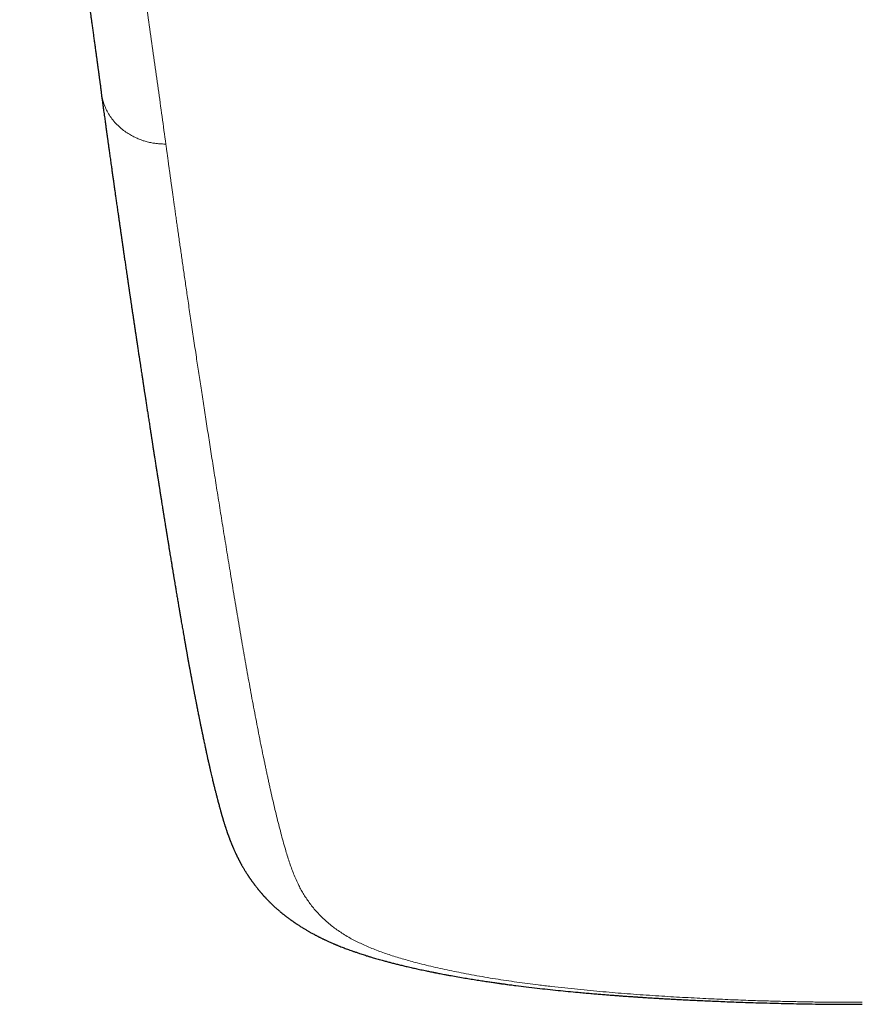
# Model space of a CAD drawing. Header units: millimetres. Extents: x 8 to 736, y 12 to 522.
# Tile 14 of 62: x 364 to 382, y 130 to 151. Entities that reach past the tile are written whole.
import ezdxf

# ---------------------------------------------------------------- set-up
doc = ezdxf.new("R2010")
doc.units = ezdxf.units.MM

msp = doc.modelspace()

# ---------------------------------------------------------------- linework, layer by layer
at = {"color": 252, "linetype": 'Continuous', "lineweight": 0}
for points, knots in [([(365.013, 163.698), (365.048, 163.444), (365.116, 162.935), (365.23, 162.179), (365.351, 161.429), (365.478, 160.686), (365.608, 159.948), (365.735, 159.231), (365.858, 158.534), (365.977, 157.856), (366.091, 157.184), (366.202, 156.517), (366.315, 155.843), (366.433, 155.161), (366.551, 154.472), (366.666, 153.79), (366.776, 153.114), (366.88, 152.444), (366.979, 151.793), (367.071, 151.162), (367.158, 150.548), (367.243, 149.94), (367.326, 149.337), (367.381, 148.94), (367.408, 148.742)], [0, 0, 0, 0, 0.046677, 0.093345, 0.140008, 0.186667, 0.233324, 0.279979, 0.323966, 0.367954, 0.411942, 0.455933, 0.499928, 0.546596, 0.593269, 0.639946, 0.686625, 0.733304, 0.779981, 0.823987, 0.867989, 0.91199, 0.955993, 1, 1, 1, 1]), ([(367.408, 148.742), (367.393, 148.742), (367.36, 148.744), (367.306, 148.746), (367.241, 148.751), (367.165, 148.759), (367.076, 148.773), (366.986, 148.795), (366.895, 148.823), (366.806, 148.857), (366.711, 148.901), (366.613, 148.956), (366.514, 149.021), (366.416, 149.099), (366.323, 149.189), (366.238, 149.289), (366.166, 149.396), (366.108, 149.505), (366.064, 149.613), (366.033, 149.717), (366.014, 149.797), (366.009, 149.842), (366.008, 149.854)], [0, 0, 0, 0, 0.021388, 0.047605, 0.078965, 0.115963, 0.159261, 0.209618, 0.252458, 0.299874, 0.351915, 0.40842, 0.469013, 0.533142, 0.600231, 0.669946, 0.739216, 0.80506, 0.867394, 0.92594, 0.980448, 1, 1, 1, 1]), ([(382.5, 130.134), (382.497, 130.134), (382.489, 130.134), (382.475, 130.134), (382.457, 130.134), (382.431, 130.134), (382.397, 130.134), (382.354, 130.134), (382.299, 130.134), (382.231, 130.134), (382.15, 130.134), (382.058, 130.135), (381.955, 130.136), (381.845, 130.137), (381.728, 130.138), (381.603, 130.139), (381.469, 130.141), (381.327, 130.143), (381.175, 130.146), (381.017, 130.149), (380.853, 130.153), (380.685, 130.157), (380.509, 130.162), (380.324, 130.167), (380.127, 130.173), (379.918, 130.181), (379.696, 130.189), (379.466, 130.199), (379.227, 130.21), (378.979, 130.222), (378.728, 130.235), (378.473, 130.249), (378.217, 130.264), (377.953, 130.281), (377.681, 130.3), (377.411, 130.32), (377.143, 130.341), (376.878, 130.364), (376.606, 130.389), (376.329, 130.416), (376.048, 130.445), (375.762, 130.477), (375.494, 130.51), (375.245, 130.542), (375.015, 130.573), (374.784, 130.607), (374.552, 130.642), (374.321, 130.681), (374.089, 130.721), (373.866, 130.763), (373.653, 130.805), (373.449, 130.847), (373.248, 130.892), (373.05, 130.939), (372.869, 130.985), (372.707, 131.028), (372.56, 131.07), (372.417, 131.112), (372.278, 131.156), (372.14, 131.203), (372.004, 131.252), (371.871, 131.304), (371.743, 131.358), (371.622, 131.413), (371.507, 131.47), (371.392, 131.532), (371.279, 131.598), (371.167, 131.67), (371.064, 131.743), (370.963, 131.822), (370.865, 131.905), (370.77, 131.995), (370.683, 132.087), (370.603, 132.18), (370.529, 132.276), (370.461, 132.372), (370.398, 132.47), (370.341, 132.569), (370.284, 132.677), (370.228, 132.794), (370.175, 132.92), (370.126, 133.049), (370.081, 133.181), (370.038, 133.316), (369.994, 133.464), (369.948, 133.627), (369.9, 133.804), (369.853, 133.987), (369.806, 134.174), (369.76, 134.366), (369.714, 134.564), (369.678, 134.728), (369.649, 134.856), (369.629, 134.948), (369.609, 135.041), (369.589, 135.134), (369.569, 135.229), (369.55, 135.322), (369.52, 135.465), (369.48, 135.66), (369.43, 135.909), (369.381, 136.159), (369.333, 136.41), (369.286, 136.661), (369.24, 136.911), (369.195, 137.159), (369.151, 137.407), (369.108, 137.654), (369.064, 137.904), (369.02, 138.159), (368.976, 138.416), (368.933, 138.672), (368.891, 138.926), (368.849, 139.178), (368.809, 139.423), (368.769, 139.662), (368.732, 139.893), (368.695, 140.122), (368.658, 140.349), (368.622, 140.574), (368.586, 140.797), (368.551, 141.017), (368.516, 141.235), (368.482, 141.45), (368.448, 141.662), (368.415, 141.87), (368.383, 142.074), (368.352, 142.276), (368.321, 142.476), (368.29, 142.676), (368.259, 142.873), (368.229, 143.068), (368.2, 143.261), (368.171, 143.449), (368.143, 143.634), (368.115, 143.815), (368.088, 143.993), (368.061, 144.179), (368.031, 144.372), (368.002, 144.573), (367.972, 144.77), (367.944, 144.963), (367.916, 145.151), (367.89, 145.33), (367.865, 145.5), (367.841, 145.66), (367.819, 145.817), (367.796, 145.97), (367.775, 146.12), (367.754, 146.266), (367.734, 146.408), (367.713, 146.548), (367.694, 146.687), (367.674, 146.824), (367.655, 146.956), (367.637, 147.084), (367.62, 147.208), (367.603, 147.328), (367.587, 147.443), (367.571, 147.553), (367.557, 147.66), (367.542, 147.762), (367.529, 147.859), (367.516, 147.95), (367.504, 148.036), (367.493, 148.115), (367.483, 148.191), (367.473, 148.262), (367.464, 148.329), (367.456, 148.391), (367.448, 148.448), (367.44, 148.502), (367.434, 148.552), (367.427, 148.597), (367.422, 148.639), (367.417, 148.677), (367.412, 148.71), (367.409, 148.732), (367.408, 148.742)], [0, 0, 0, 0, 0.000164, 0.000398, 0.000701, 0.001073, 0.001676, 0.002403, 0.003253, 0.004436, 0.005795, 0.007333, 0.009047, 0.010939, 0.012866, 0.014946, 0.017182, 0.019572, 0.022116, 0.024815, 0.027501, 0.030324, 0.033283, 0.036379, 0.039612, 0.043189, 0.046918, 0.050799, 0.05483, 0.059012, 0.063343, 0.067563, 0.071915, 0.076403, 0.081027, 0.085791, 0.090246, 0.094823, 0.099525, 0.10435, 0.109295, 0.114355, 0.119523, 0.123658, 0.127856, 0.13212, 0.136452, 0.140856, 0.145339, 0.149905, 0.154041, 0.158234, 0.162478, 0.166768, 0.171102, 0.174538, 0.178002, 0.181495, 0.18502, 0.188581, 0.192402, 0.19628, 0.200224, 0.204223, 0.208254, 0.212311, 0.217127, 0.221986, 0.226892, 0.231854, 0.237584, 0.243394, 0.249284, 0.255254, 0.261296, 0.267295, 0.27335, 0.27946, 0.285626, 0.293047, 0.300559, 0.308166, 0.315869, 0.323667, 0.331558, 0.341326, 0.351233, 0.361279, 0.371465, 0.381792, 0.392259, 0.402866, 0.407578, 0.412317, 0.417084, 0.421877, 0.426698, 0.431495, 0.43604, 0.448445, 0.46071, 0.473013, 0.485171, 0.497185, 0.509055, 0.520779, 0.532357, 0.54379, 0.555078, 0.566932, 0.578624, 0.590153, 0.60152, 0.612726, 0.623771, 0.634038, 0.644162, 0.654144, 0.663985, 0.673683, 0.68324, 0.692656, 0.70193, 0.711064, 0.720057, 0.728752, 0.737312, 0.745736, 0.754025, 0.762325, 0.770486, 0.778506, 0.786386, 0.794126, 0.801591, 0.80892, 0.816115, 0.823174, 0.831402, 0.839438, 0.847282, 0.854934, 0.862395, 0.869664, 0.876121, 0.882418, 0.888556, 0.894536, 0.900356, 0.906017, 0.911519, 0.916863, 0.92229, 0.927542, 0.932621, 0.937524, 0.942253, 0.946808, 0.951188, 0.955394, 0.959426, 0.963283, 0.966965, 0.970473, 0.973621, 0.976613, 0.979451, 0.982133, 0.98466, 0.98695, 0.989096, 0.991097, 0.992954, 0.994667, 0.996209, 0.997612, 0.998875, 1, 1, 1, 1])]:
    msp.add_open_spline(points, degree=3, knots=knots, dxfattribs=at)
at = {"color": 7, "linetype": 'Continuous', "lineweight": 30}
for points, knots in [([(364.24, 160.962), (364.241, 160.959), (364.243, 160.946), (364.247, 160.926), (364.251, 160.902), (364.254, 160.883), (364.259, 160.856), (364.266, 160.818), (364.274, 160.772), (364.281, 160.733), (364.287, 160.698), (364.293, 160.667), (364.298, 160.635), (364.306, 160.593), (364.315, 160.539), (364.326, 160.476), (364.338, 160.411), (364.349, 160.349), (364.359, 160.291), (364.368, 160.24), (364.377, 160.19), (364.385, 160.142), (364.394, 160.095), (364.402, 160.046), (364.411, 159.995), (364.42, 159.946), (364.428, 159.904), (364.434, 159.868), (364.44, 159.835), (364.446, 159.799), (364.452, 159.762), (364.459, 159.725), (364.465, 159.691), (364.47, 159.66), (364.475, 159.632), (364.479, 159.61), (364.482, 159.591), (364.485, 159.576), (364.488, 159.558), (364.492, 159.534), (364.497, 159.508), (364.502, 159.48), (364.507, 159.453), (364.512, 159.422), (364.518, 159.386), (364.525, 159.347), (364.532, 159.309), (364.538, 159.272), (364.544, 159.239), (364.55, 159.206), (364.555, 159.176), (364.559, 159.151), (364.563, 159.131), (364.566, 159.112), (364.569, 159.093), (364.573, 159.07), (364.577, 159.046), (364.582, 159.018), (364.587, 158.989), (364.593, 158.955), (364.599, 158.918), (364.607, 158.876), (364.615, 158.83), (364.622, 158.789), (364.627, 158.755), (364.632, 158.73), (364.635, 158.707), (364.639, 158.687), (364.642, 158.669), (364.644, 158.654), (364.647, 158.642), (364.649, 158.631), (364.65, 158.62), (364.652, 158.608), (364.656, 158.589), (364.66, 158.561), (364.666, 158.525), (364.673, 158.486), (364.68, 158.446), (364.687, 158.402), (364.694, 158.363), (364.699, 158.329), (364.704, 158.301), (364.709, 158.272), (364.714, 158.244), (364.718, 158.219), (364.722, 158.196), (364.725, 158.177), (364.728, 158.16), (364.731, 158.142), (364.735, 158.12), (364.739, 158.093), (364.744, 158.062), (364.75, 158.028), (364.756, 157.995), (364.762, 157.958), (364.768, 157.921), (364.774, 157.883), (364.78, 157.849), (364.785, 157.82), (364.789, 157.794), (364.793, 157.772), (364.796, 157.75), (364.801, 157.724), (364.806, 157.692), (364.813, 157.653), (364.82, 157.61), (364.828, 157.564), (364.835, 157.518), (364.843, 157.474), (364.85, 157.431), (364.857, 157.391), (364.863, 157.353), (364.869, 157.318), (364.874, 157.284), (364.881, 157.247), (364.888, 157.203), (364.896, 157.154), (364.905, 157.1), (364.915, 157.045), (364.924, 156.991), (364.932, 156.944), (364.938, 156.904), (364.943, 156.874), (364.948, 156.845), (364.953, 156.82), (364.957, 156.795), (364.962, 156.767), (364.967, 156.734), (364.974, 156.696), (364.981, 156.655), (364.988, 156.61), (364.996, 156.563), (365.005, 156.514), (365.013, 156.466), (365.02, 156.421), (365.027, 156.38), (365.033, 156.347), (365.038, 156.319), (365.042, 156.293), (365.047, 156.263), (365.053, 156.231), (365.059, 156.196), (365.067, 156.145), (365.079, 156.08), (365.092, 156.004), (365.103, 155.935), (365.114, 155.873), (365.124, 155.813), (365.135, 155.749), (365.147, 155.679), (365.16, 155.602), (365.173, 155.521), (365.187, 155.436), (365.202, 155.346), (365.215, 155.272), (365.224, 155.219), (365.229, 155.188), (365.233, 155.163), (365.236, 155.142), (365.239, 155.127), (365.241, 155.114), (365.243, 155.102), (365.245, 155.087), (365.248, 155.068), (365.252, 155.044), (365.257, 155.016), (365.262, 154.983), (365.268, 154.947), (365.274, 154.908), (365.286, 154.839), (365.302, 154.741), (365.318, 154.642), (365.329, 154.571), (365.335, 154.529), (365.342, 154.488), (365.349, 154.446), (365.355, 154.408), (365.36, 154.373), (365.365, 154.343), (365.369, 154.316), (365.373, 154.291), (365.377, 154.269), (365.38, 154.248), (365.384, 154.224), (365.389, 154.193), (365.394, 154.155), (365.401, 154.113), (365.416, 154.02), (365.429, 153.93), (365.442, 153.845), (365.447, 153.814), (365.452, 153.784), (365.456, 153.754), (365.461, 153.727), (365.464, 153.703), (365.468, 153.681), (365.47, 153.663), (365.473, 153.648), (365.475, 153.634), (365.477, 153.619), (365.48, 153.6), (365.483, 153.578), (365.487, 153.554), (365.491, 153.527), (365.495, 153.498), (365.5, 153.469), (365.504, 153.44), (365.508, 153.413), (365.513, 153.381), (365.518, 153.345), (365.524, 153.306), (365.53, 153.269), (365.535, 153.231), (365.542, 153.19), (365.548, 153.145), (365.555, 153.098), (365.562, 153.051), (365.569, 153.006), (365.575, 152.965), (365.58, 152.928), (365.585, 152.893), (365.59, 152.86), (365.595, 152.827), (365.6, 152.791), (365.606, 152.752), (365.612, 152.711), (365.618, 152.667), (365.626, 152.614), (365.635, 152.553), (365.645, 152.484), (365.655, 152.415), (365.665, 152.345), (365.675, 152.275), (365.685, 152.204), (365.694, 152.139), (365.703, 152.078), (365.711, 152.023), (365.718, 151.97), (365.725, 151.92), (365.732, 151.874), (365.738, 151.831), (365.743, 151.793), (365.748, 151.758), (365.752, 151.727), (365.756, 151.698), (365.76, 151.671), (365.764, 151.644), (365.768, 151.615), (365.772, 151.586), (365.776, 151.556), (365.781, 151.525), (365.785, 151.49), (365.791, 151.453), (365.796, 151.412), (365.802, 151.369), (365.811, 151.304), (365.823, 151.221), (365.836, 151.121), (365.85, 151.023), (365.863, 150.928), (365.876, 150.835), (365.888, 150.745), (365.9, 150.658), (365.912, 150.572), (365.923, 150.487), (365.932, 150.42), (365.939, 150.372), (365.943, 150.343), (365.946, 150.318), (365.949, 150.299), (365.95, 150.287), (365.952, 150.279), (365.953, 150.272), (365.954, 150.263), (365.955, 150.253), (365.957, 150.238), (365.959, 150.22), (365.962, 150.199), (365.966, 150.173), (365.97, 150.143), (365.975, 150.11), (365.98, 150.072), (365.985, 150.031), (365.991, 149.986), (365.998, 149.938), (366.004, 149.894), (366.008, 149.865), (366.009, 149.854)], [0, 0, 0, 0, 0.000571, 0.002575, 0.004244, 0.005581, 0.006705, 0.010924, 0.014445, 0.017708, 0.02039, 0.022856, 0.025398, 0.028188, 0.033452, 0.03863, 0.044037, 0.049755, 0.054258, 0.05861, 0.062801, 0.066811, 0.070728, 0.074853, 0.079291, 0.083601, 0.087514, 0.090086, 0.092857, 0.095951, 0.099367, 0.102277, 0.105329, 0.108076, 0.110423, 0.112369, 0.113917, 0.115126, 0.116392, 0.11863, 0.121173, 0.123303, 0.12564, 0.128324, 0.131371, 0.134782, 0.138557, 0.141304, 0.144216, 0.147204, 0.149823, 0.152014, 0.153778, 0.155114, 0.15685, 0.158785, 0.160935, 0.163301, 0.165883, 0.168747, 0.171968, 0.175646, 0.179699, 0.184129, 0.186348, 0.188583, 0.190596, 0.192365, 0.19389, 0.19524, 0.196317, 0.197194, 0.198129, 0.199142, 0.200234, 0.203117, 0.206436, 0.209755, 0.213325, 0.217129, 0.221168, 0.223576, 0.22606, 0.22862, 0.231147, 0.233408, 0.235361, 0.23705, 0.238474, 0.239856, 0.241843, 0.244206, 0.246943, 0.250018, 0.253011, 0.2558, 0.259602, 0.262946, 0.265843, 0.268531, 0.270566, 0.272533, 0.274432, 0.276368, 0.279392, 0.282842, 0.286719, 0.290795, 0.294821, 0.298796, 0.302497, 0.306138, 0.309504, 0.31253, 0.315217, 0.318467, 0.322293, 0.326737, 0.331624, 0.336466, 0.341235, 0.34593, 0.348877, 0.35159, 0.354066, 0.356307, 0.358371, 0.360632, 0.363636, 0.367006, 0.370719, 0.374479, 0.378899, 0.383257, 0.387553, 0.391589, 0.39516, 0.398266, 0.400356, 0.4027, 0.405308, 0.408179, 0.411309, 0.414494, 0.421786, 0.428777, 0.434666, 0.440137, 0.445345, 0.450689, 0.457272, 0.464165, 0.471375, 0.479, 0.487102, 0.49568, 0.498891, 0.50164, 0.503925, 0.505747, 0.507106, 0.508068, 0.50918, 0.510536, 0.512137, 0.51436, 0.51693, 0.519846, 0.523107, 0.526709, 0.530443, 0.541853, 0.553572, 0.557319, 0.561097, 0.564905, 0.568736, 0.572356, 0.575374, 0.578134, 0.580634, 0.582874, 0.584856, 0.586633, 0.588565, 0.591581, 0.595014, 0.598863, 0.603116, 0.620755, 0.623553, 0.626358, 0.62917, 0.631932, 0.634433, 0.636678, 0.638634, 0.640302, 0.641681, 0.642819, 0.644189, 0.645914, 0.647995, 0.650165, 0.652622, 0.655361, 0.658131, 0.660781, 0.663311, 0.665721, 0.669649, 0.673211, 0.676449, 0.67984, 0.683697, 0.687864, 0.692343, 0.696844, 0.701008, 0.704805, 0.708233, 0.711335, 0.714385, 0.717436, 0.720796, 0.724348, 0.728188, 0.732317, 0.736734, 0.74298, 0.749452, 0.755961, 0.762507, 0.769089, 0.775708, 0.782364, 0.787619, 0.792886, 0.797916, 0.802603, 0.806947, 0.81095, 0.814609, 0.817863, 0.820788, 0.823429, 0.825958, 0.828509, 0.831083, 0.834123, 0.836791, 0.839754, 0.843014, 0.84657, 0.850421, 0.854569, 0.858947, 0.868734, 0.878295, 0.887631, 0.896741, 0.905627, 0.914286, 0.92265, 0.930618, 0.939071, 0.947025, 0.950013, 0.952872, 0.955336, 0.957371, 0.958241, 0.959, 0.959647, 0.960323, 0.961359, 0.962738, 0.964476, 0.966573, 0.96903, 0.971901, 0.975144, 0.97876, 0.982748, 0.987109, 0.991756, 0.996762, 1, 1, 1, 1]), ([(366.007, 149.854), (366.008, 149.845), (366.013, 149.806), (366.022, 149.739), (366.034, 149.656), (366.044, 149.577), (366.055, 149.503), (366.064, 149.433), (366.073, 149.368), (366.082, 149.306), (366.09, 149.248), (366.097, 149.195), (366.103, 149.147), (366.109, 149.104), (366.115, 149.066), (366.119, 149.033), (366.123, 149.006), (366.126, 148.983), (366.129, 148.965), (366.131, 148.95), (366.132, 148.936), (366.135, 148.92), (366.137, 148.9), (366.141, 148.876), (366.145, 148.849), (366.149, 148.819), (366.154, 148.785), (366.159, 148.747), (366.164, 148.707), (366.17, 148.663), (366.18, 148.594), (366.193, 148.5), (366.21, 148.38), (366.223, 148.283), (366.234, 148.21), (366.24, 148.162), (366.247, 148.113), (366.254, 148.064), (366.261, 148.017), (366.267, 147.974), (366.272, 147.936), (366.277, 147.901), (366.281, 147.871), (366.285, 147.845), (366.288, 147.823), (366.291, 147.803), (366.294, 147.783), (366.298, 147.754), (366.303, 147.717), (366.309, 147.673), (366.316, 147.627), (366.323, 147.578), (366.33, 147.528), (366.337, 147.475), (366.345, 147.42), (366.354, 147.36), (366.363, 147.297), (366.373, 147.229), (366.383, 147.156), (366.394, 147.08), (366.404, 147.012), (366.412, 146.955), (366.418, 146.91), (366.425, 146.866), (366.431, 146.824), (366.436, 146.786), (366.441, 146.755), (366.444, 146.73), (366.447, 146.71), (366.449, 146.693), (366.452, 146.679), (366.453, 146.667), (366.455, 146.657), (366.456, 146.647), (366.458, 146.634), (366.46, 146.617), (366.463, 146.597), (366.467, 146.573), (366.473, 146.529), (366.482, 146.467), (366.493, 146.389), (366.503, 146.323), (366.511, 146.266), (366.519, 146.216), (366.526, 146.163), (366.534, 146.107), (366.543, 146.048), (366.552, 145.986), (366.562, 145.921), (366.57, 145.862), (366.578, 145.812), (366.583, 145.773), (366.589, 145.737), (366.593, 145.706), (366.597, 145.678), (366.601, 145.654), (366.604, 145.635), (366.606, 145.619), (366.608, 145.605), (366.61, 145.59), (366.613, 145.573), (366.616, 145.552), (366.619, 145.529), (366.623, 145.502), (366.627, 145.473), (366.632, 145.443), (366.636, 145.413), (366.641, 145.382), (366.651, 145.313), (366.663, 145.229), (366.678, 145.13), (366.69, 145.052), (366.702, 144.972), (366.712, 144.906), (366.719, 144.853), (366.725, 144.815), (366.731, 144.776), (366.737, 144.737), (366.743, 144.698), (366.748, 144.659), (366.754, 144.623), (366.759, 144.591), (366.763, 144.562), (366.767, 144.537), (366.769, 144.519), (366.771, 144.507), (366.772, 144.499), (366.774, 144.492), (366.774, 144.486), (366.775, 144.48), (366.776, 144.472), (366.778, 144.462), (366.78, 144.448), (366.783, 144.43), (366.786, 144.408), (366.79, 144.384), (366.794, 144.359), (366.799, 144.322), (366.806, 144.275), (366.816, 144.209), (366.827, 144.137), (366.839, 144.06), (366.85, 143.987), (366.86, 143.918), (366.87, 143.853), (366.879, 143.792), (366.888, 143.737), (366.895, 143.687), (366.902, 143.644), (366.908, 143.604), (366.913, 143.569), (366.918, 143.538), (366.922, 143.514), (366.924, 143.498), (366.926, 143.486), (366.928, 143.476), (366.929, 143.467), (366.93, 143.457), (366.932, 143.445), (366.935, 143.429), (366.938, 143.41), (366.941, 143.386), (366.945, 143.361), (366.949, 143.333), (366.954, 143.304), (366.958, 143.275), (366.964, 143.238), (366.971, 143.193), (366.979, 143.142), (366.987, 143.09), (366.994, 143.04), (367.002, 142.99), (367.01, 142.942), (367.018, 142.889), (367.026, 142.833), (367.036, 142.772), (367.045, 142.712), (367.054, 142.653), (367.062, 142.602), (367.069, 142.557), (367.075, 142.52), (367.08, 142.484), (367.086, 142.45), (367.09, 142.42), (367.094, 142.396), (367.097, 142.376), (367.1, 142.36), (367.103, 142.341), (367.106, 142.32), (367.11, 142.296), (367.114, 142.27), (367.118, 142.24), (367.123, 142.208), (367.129, 142.171), (367.136, 142.128), (367.143, 142.082), (367.15, 142.037), (367.157, 141.993), (367.164, 141.951), (367.171, 141.905), (367.178, 141.858), (367.186, 141.808), (367.193, 141.761), (367.2, 141.716), (367.207, 141.671), (367.215, 141.625), (367.222, 141.578), (367.228, 141.538), (367.234, 141.505), (367.238, 141.48), (367.241, 141.457), (367.245, 141.436), (367.247, 141.419), (367.249, 141.406), (367.251, 141.397), (367.252, 141.389), (367.253, 141.381), (367.255, 141.371), (367.257, 141.356), (367.26, 141.336), (367.264, 141.311), (367.269, 141.282), (367.274, 141.248), (367.28, 141.209), (367.287, 141.168), (367.294, 141.124), (367.301, 141.082), (367.307, 141.04), (367.313, 141.001), (367.32, 140.956), (367.328, 140.906), (367.337, 140.853), (367.345, 140.804), (367.352, 140.759), (367.358, 140.718), (367.364, 140.681), (367.37, 140.646), (367.38, 140.58), (367.39, 140.517), (367.4, 140.459), (367.403, 140.436), (367.407, 140.414), (367.411, 140.391), (367.414, 140.37), (367.417, 140.352), (367.419, 140.338), (367.421, 140.327), (367.422, 140.318), (367.424, 140.309), (367.425, 140.301), (367.427, 140.289), (367.43, 140.273), (367.433, 140.253), (367.437, 140.229), (367.441, 140.202), (367.446, 140.171), (367.452, 140.135), (367.459, 140.094), (367.466, 140.051), (367.472, 140.008), (367.481, 139.956), (367.491, 139.895), (367.502, 139.826), (367.513, 139.76), (367.522, 139.702), (367.53, 139.653), (367.537, 139.611), (367.544, 139.572), (367.55, 139.536), (367.555, 139.504), (367.56, 139.475), (367.564, 139.449), (367.568, 139.426), (367.572, 139.402), (367.576, 139.376), (367.581, 139.346), (367.586, 139.314), (367.592, 139.278), (367.599, 139.239), (367.606, 139.197), (367.613, 139.151), (367.622, 139.102), (367.63, 139.051), (367.639, 138.998), (367.648, 138.943), (367.657, 138.888), (367.667, 138.834), (367.676, 138.781), (367.683, 138.734), (367.69, 138.696), (367.695, 138.669), (367.699, 138.645), (367.702, 138.625), (367.705, 138.609), (367.707, 138.597), (367.709, 138.586), (367.711, 138.575), (367.713, 138.562), (367.715, 138.548), (367.718, 138.533), (367.721, 138.514), (367.725, 138.492), (367.729, 138.466), (367.734, 138.439), (367.738, 138.412), (367.748, 138.354), (367.764, 138.267), (367.785, 138.144), (367.8, 138.055), (367.81, 137.998), (367.814, 137.978), (367.818, 137.958), (367.821, 137.938), (367.825, 137.918), (367.828, 137.9), (367.831, 137.883), (367.833, 137.87), (367.835, 137.859), (367.837, 137.849), (367.839, 137.837), (367.841, 137.823), (367.845, 137.806), (367.848, 137.786), (367.852, 137.763), (367.857, 137.738), (367.862, 137.71), (367.867, 137.68), (367.876, 137.632), (367.887, 137.568), (367.899, 137.502), (367.908, 137.451), (367.915, 137.414), (367.922, 137.377), (367.928, 137.343), (367.934, 137.311), (367.94, 137.282), (367.944, 137.258), (367.948, 137.238), (367.951, 137.222), (367.954, 137.204), (367.958, 137.185), (367.962, 137.162), (367.966, 137.138), (367.971, 137.113), (367.976, 137.088), (367.981, 137.061), (367.986, 137.031), (367.993, 136.998), (367.999, 136.964), (368.006, 136.929), (368.012, 136.895), (368.018, 136.863), (368.024, 136.832), (368.03, 136.801), (368.037, 136.768), (368.043, 136.736), (368.049, 136.706), (368.054, 136.679), (368.059, 136.656), (368.062, 136.638), (368.065, 136.624), (368.067, 136.615), (368.068, 136.606), (368.07, 136.596), (368.073, 136.584), (368.076, 136.569), (368.079, 136.553), (368.082, 136.535), (368.086, 136.517), (368.09, 136.498), (368.093, 136.479), (368.099, 136.451), (368.106, 136.414), (368.115, 136.37), (368.123, 136.328), (368.131, 136.289), (368.139, 136.253), (368.145, 136.22), (368.151, 136.19), (368.157, 136.163), (368.161, 136.14), (368.165, 136.122), (368.168, 136.108), (368.171, 136.095), (368.173, 136.083), (368.176, 136.071), (368.178, 136.059), (368.181, 136.045), (368.184, 136.029), (368.188, 136.012), (368.194, 135.985), (368.201, 135.949), (368.21, 135.906), (368.219, 135.863), (368.228, 135.818), (368.239, 135.769), (368.248, 135.727), (368.254, 135.694), (368.259, 135.673), (368.263, 135.652), (368.268, 135.633), (368.271, 135.615), (368.275, 135.599), (368.278, 135.586), (368.28, 135.574), (368.283, 135.561), (368.287, 135.544), (368.291, 135.522), (368.297, 135.497), (368.303, 135.47), (368.31, 135.437), (368.318, 135.399), (368.326, 135.365), (368.332, 135.339), (368.336, 135.322), (368.339, 135.306), (368.343, 135.291), (368.345, 135.279), (368.348, 135.268), (368.35, 135.258), (368.353, 135.246), (368.356, 135.231), (368.361, 135.212), (368.366, 135.189), (368.371, 135.165), (368.377, 135.139), (368.386, 135.102), (368.397, 135.055), (368.41, 135.002), (368.421, 134.953), (368.431, 134.911), (368.441, 134.871), (368.45, 134.834), (368.459, 134.798), (368.468, 134.763), (368.477, 134.728), (368.485, 134.693), (368.495, 134.657), (368.504, 134.619), (368.515, 134.578), (368.526, 134.535), (368.537, 134.492), (368.549, 134.449), (368.56, 134.407), (368.57, 134.37), (368.579, 134.339), (368.585, 134.315), (368.592, 134.292), (368.598, 134.27), (368.603, 134.25), (368.609, 134.23), (368.614, 134.21), (368.62, 134.19), (368.626, 134.169), (368.633, 134.147), (368.639, 134.126), (368.645, 134.107), (368.65, 134.088), (368.655, 134.072), (368.66, 134.055), (368.665, 134.038), (368.671, 134.019), (368.677, 133.999), (368.683, 133.981), (368.688, 133.965), (368.693, 133.95), (368.698, 133.934), (368.705, 133.914), (368.713, 133.89), (368.722, 133.863), (368.731, 133.836), (368.739, 133.812), (368.747, 133.791), (368.753, 133.772), (368.759, 133.756), (368.765, 133.741), (368.769, 133.729), (368.773, 133.718), (368.777, 133.707), (368.781, 133.696), (368.786, 133.685), (368.79, 133.673), (368.795, 133.66), (368.8, 133.646), (368.807, 133.63), (368.813, 133.613), (368.82, 133.596), (368.827, 133.58), (368.833, 133.565), (368.838, 133.551), (368.844, 133.539), (368.849, 133.526), (368.854, 133.514), (368.86, 133.5), (368.867, 133.484), (368.875, 133.465), (368.885, 133.442), (368.896, 133.417), (368.907, 133.393), (368.916, 133.373), (368.924, 133.358), (368.929, 133.346), (368.934, 133.335), (368.94, 133.324), (368.945, 133.312), (368.952, 133.297), (368.96, 133.282), (368.968, 133.267), (368.974, 133.254), (368.979, 133.243), (368.985, 133.232), (368.991, 133.22), (368.998, 133.207), (369.006, 133.192), (369.014, 133.178), (369.021, 133.164), (369.027, 133.153), (369.033, 133.142), (369.038, 133.132), (369.046, 133.118), (369.056, 133.1), (369.067, 133.081), (369.077, 133.063), (369.089, 133.043), (369.101, 133.023), (369.114, 133.002), (369.126, 132.982), (369.137, 132.963), (369.149, 132.944), (369.162, 132.924), (369.173, 132.906), (369.183, 132.891), (369.19, 132.881), (369.195, 132.872), (369.201, 132.864), (369.206, 132.856), (369.212, 132.847), (369.22, 132.835), (369.228, 132.823), (369.236, 132.812), (369.243, 132.803), (369.248, 132.795), (369.253, 132.788), (369.258, 132.781), (369.264, 132.772), (369.27, 132.763), (369.278, 132.753), (369.286, 132.742), (369.296, 132.729), (369.306, 132.715), (369.316, 132.701), (369.326, 132.688), (369.336, 132.674), (369.348, 132.659), (369.362, 132.641), (369.377, 132.622), (369.39, 132.606), (369.401, 132.592), (369.41, 132.581), (369.418, 132.572), (369.424, 132.563), (369.431, 132.555), (369.439, 132.546), (369.448, 132.535), (369.459, 132.522), (369.47, 132.51), (369.48, 132.498), (369.489, 132.488), (369.498, 132.478), (369.508, 132.466), (369.52, 132.453), (369.532, 132.439), (369.544, 132.427), (369.554, 132.415), (369.563, 132.406), (369.571, 132.397), (369.579, 132.388), (369.587, 132.38), (369.594, 132.372), (369.602, 132.364), (369.611, 132.354), (369.623, 132.343), (369.636, 132.33), (369.648, 132.317), (369.659, 132.306), (369.67, 132.295), (369.683, 132.282), (369.698, 132.268), (369.714, 132.253), (369.728, 132.239), (369.742, 132.227), (369.755, 132.214), (369.771, 132.2), (369.789, 132.183), (369.81, 132.164), (369.834, 132.144), (369.856, 132.124), (369.876, 132.108), (369.891, 132.094), (369.905, 132.083), (369.917, 132.073), (369.931, 132.062), (369.947, 132.049), (369.962, 132.037), (369.975, 132.026), (369.987, 132.017), (369.999, 132.008), (370.014, 131.996), (370.033, 131.982), (370.054, 131.965), (370.075, 131.95), (370.093, 131.937), (370.109, 131.925), (370.123, 131.915), (370.139, 131.904), (370.156, 131.892), (370.173, 131.88), (370.188, 131.87), (370.2, 131.861), (370.212, 131.853), (370.226, 131.844), (370.243, 131.832), (370.263, 131.819), (370.289, 131.802), (370.318, 131.783), (370.348, 131.764), (370.375, 131.748), (370.399, 131.733), (370.424, 131.718), (370.452, 131.701), (370.48, 131.685), (370.505, 131.671), (370.529, 131.657), (370.555, 131.643), (370.586, 131.626), (370.617, 131.609), (370.645, 131.594), (370.669, 131.582), (370.689, 131.571), (370.705, 131.563), (370.719, 131.556), (370.735, 131.548), (370.756, 131.538), (370.779, 131.526), (370.803, 131.514), (370.825, 131.504), (370.844, 131.495), (370.865, 131.485), (370.89, 131.473), (370.92, 131.459), (370.95, 131.446), (370.983, 131.431), (371.014, 131.417), (371.041, 131.406), (371.061, 131.397), (371.079, 131.39), (371.1, 131.381), (371.124, 131.371), (371.151, 131.36), (371.184, 131.347), (371.225, 131.331), (371.27, 131.313), (371.318, 131.295), (371.367, 131.277), (371.421, 131.258), (371.477, 131.238), (371.538, 131.217), (371.599, 131.196), (371.657, 131.177), (371.707, 131.161), (371.752, 131.147), (371.788, 131.136), (371.816, 131.127), (371.846, 131.118), (371.883, 131.107), (371.928, 131.094), (371.979, 131.079), (372.035, 131.063), (372.089, 131.048), (372.138, 131.035), (372.18, 131.023), (372.219, 131.013), (372.258, 131.002), (372.313, 130.988), (372.384, 130.97), (372.473, 130.948), (372.566, 130.925), (372.65, 130.905), (372.72, 130.889), (372.773, 130.877), (372.824, 130.866), (372.878, 130.854), (372.936, 130.841), (372.995, 130.829), (373.049, 130.817), (373.097, 130.807), (373.138, 130.799), (373.173, 130.792), (373.203, 130.786), (373.229, 130.781), (373.254, 130.776), (373.286, 130.77), (373.329, 130.761), (373.384, 130.751), (373.448, 130.738), (373.518, 130.725), (373.615, 130.708), (373.738, 130.686), (373.881, 130.661), (374.021, 130.638), (374.153, 130.617), (374.281, 130.597), (374.382, 130.582), (374.455, 130.571), (374.504, 130.564), (374.55, 130.557), (374.592, 130.552), (374.625, 130.547), (374.649, 130.544), (374.667, 130.541), (374.686, 130.538), (374.71, 130.535), (374.741, 130.531), (374.779, 130.526), (374.824, 130.52), (374.875, 130.513), (374.931, 130.506), (375.046, 130.491), (375.219, 130.469), (375.45, 130.442), (375.679, 130.417), (375.904, 130.393), (376.124, 130.371), (376.315, 130.353), (376.478, 130.339), (376.613, 130.327), (376.743, 130.316), (376.865, 130.306), (376.98, 130.296), (377.087, 130.288), (377.184, 130.281), (377.273, 130.274), (377.355, 130.268), (377.422, 130.264), (377.476, 130.26), (377.518, 130.257), (377.557, 130.254), (377.593, 130.252), (377.623, 130.25), (377.646, 130.248), (377.661, 130.247), (377.671, 130.247), (377.681, 130.246), (377.696, 130.245), (377.718, 130.243), (377.746, 130.242), (377.783, 130.239), (377.829, 130.236), (377.885, 130.233), (377.949, 130.229), (378.021, 130.224), (378.102, 130.22), (378.195, 130.214), (378.301, 130.208), (378.422, 130.201), (378.552, 130.194), (378.693, 130.187), (378.845, 130.18), (379.004, 130.172), (379.17, 130.165), (379.343, 130.157), (379.525, 130.15), (379.716, 130.142), (379.922, 130.135), (380.141, 130.128), (380.376, 130.121), (380.621, 130.114), (380.876, 130.108), (381.143, 130.103), (381.415, 130.098), (381.691, 130.095), (381.971, 130.093), (382.242, 130.091), (382.419, 130.091), (382.5, 130.091)], [0, 0, 0, 0, 0.001042, 0.004246, 0.007284, 0.010157, 0.012863, 0.015403, 0.017777, 0.020087, 0.022214, 0.024159, 0.025921, 0.027502, 0.0289, 0.030087, 0.031101, 0.031943, 0.032611, 0.033114, 0.033591, 0.034099, 0.034901, 0.035776, 0.036774, 0.037904, 0.039166, 0.040534, 0.042029, 0.043651, 0.045387, 0.049668, 0.05412, 0.058742, 0.06052, 0.062321, 0.064147, 0.065996, 0.067771, 0.069378, 0.07082, 0.072095, 0.073252, 0.074226, 0.075018, 0.075695, 0.076472, 0.077365, 0.078923, 0.080583, 0.082329, 0.08416, 0.086077, 0.088042, 0.090115, 0.092354, 0.094762, 0.097337, 0.100082, 0.102994, 0.106075, 0.107756, 0.109483, 0.111236, 0.112848, 0.114286, 0.11555, 0.116412, 0.117169, 0.117821, 0.118367, 0.118807, 0.119143, 0.119493, 0.120005, 0.120649, 0.121426, 0.122335, 0.123371, 0.126485, 0.129462, 0.132301, 0.134139, 0.136061, 0.138101, 0.14026, 0.142536, 0.144931, 0.147445, 0.150076, 0.151747, 0.153271, 0.154647, 0.155874, 0.156953, 0.157883, 0.158665, 0.159252, 0.159732, 0.160286, 0.160964, 0.161764, 0.162686, 0.163732, 0.164888, 0.166067, 0.167252, 0.168441, 0.169635, 0.175328, 0.178305, 0.181352, 0.184495, 0.187734, 0.189219, 0.190723, 0.192247, 0.19379, 0.195352, 0.196922, 0.198376, 0.199654, 0.200787, 0.201775, 0.202617, 0.202948, 0.20325, 0.203522, 0.203765, 0.203982, 0.204261, 0.204643, 0.205219, 0.205937, 0.206796, 0.207792, 0.208824, 0.209843, 0.212194, 0.214473, 0.217707, 0.220785, 0.223708, 0.226475, 0.229086, 0.231543, 0.233837, 0.235769, 0.237531, 0.239123, 0.240546, 0.241799, 0.242882, 0.243391, 0.243852, 0.244265, 0.244629, 0.244976, 0.245456, 0.246086, 0.246866, 0.247842, 0.248908, 0.250022, 0.251184, 0.252395, 0.253654, 0.255674, 0.257803, 0.259926, 0.261996, 0.264013, 0.265977, 0.267888, 0.270474, 0.272958, 0.275394, 0.277807, 0.280196, 0.281749, 0.283291, 0.284821, 0.286232, 0.287466, 0.288524, 0.289224, 0.289864, 0.290613, 0.291485, 0.29248, 0.293578, 0.294795, 0.296131, 0.297586, 0.299474, 0.301422, 0.303309, 0.305133, 0.306896, 0.308597, 0.310777, 0.312846, 0.314805, 0.316656, 0.318519, 0.320443, 0.322429, 0.324476, 0.325527, 0.326593, 0.327598, 0.328471, 0.329211, 0.3297, 0.330107, 0.330433, 0.330704, 0.331045, 0.331713, 0.332571, 0.333619, 0.334857, 0.336285, 0.337904, 0.339713, 0.341588, 0.3434, 0.345148, 0.346832, 0.348452, 0.350869, 0.353129, 0.355231, 0.357123, 0.358866, 0.36046, 0.361909, 0.363318, 0.36896, 0.369918, 0.37088, 0.371847, 0.372818, 0.37376, 0.374577, 0.375128, 0.3756, 0.375992, 0.376309, 0.376671, 0.377127, 0.377843, 0.378711, 0.379731, 0.380903, 0.382227, 0.383703, 0.385599, 0.387481, 0.389324, 0.391127, 0.39425, 0.397248, 0.400122, 0.40287, 0.404786, 0.406627, 0.408334, 0.409898, 0.41132, 0.412578, 0.413698, 0.414685, 0.415654, 0.416858, 0.418137, 0.419559, 0.42113, 0.422851, 0.424721, 0.42674, 0.428901, 0.431159, 0.43351, 0.435954, 0.43849, 0.440799, 0.443179, 0.445631, 0.44701, 0.448239, 0.449318, 0.450248, 0.450891, 0.451436, 0.451894, 0.452385, 0.452945, 0.453573, 0.45427, 0.455035, 0.456094, 0.457262, 0.458488, 0.45971, 0.460927, 0.466299, 0.471581, 0.477485, 0.478414, 0.479344, 0.480273, 0.481194, 0.482034, 0.482961, 0.483727, 0.484332, 0.484777, 0.485183, 0.485719, 0.486384, 0.487164, 0.488068, 0.489097, 0.490252, 0.491532, 0.492933, 0.494355, 0.498141, 0.501746, 0.503515, 0.505237, 0.506912, 0.508539, 0.510049, 0.511394, 0.512574, 0.513384, 0.514103, 0.514894, 0.515813, 0.516861, 0.518014, 0.519202, 0.520363, 0.521497, 0.52307, 0.524587, 0.526116, 0.527772, 0.52956, 0.530914, 0.532335, 0.533822, 0.535375, 0.536976, 0.53842, 0.539692, 0.540793, 0.541723, 0.542249, 0.542698, 0.543071, 0.543497, 0.544099, 0.544877, 0.545611, 0.546453, 0.547371, 0.548275, 0.549161, 0.55003, 0.552309, 0.554457, 0.556473, 0.558357, 0.560109, 0.5617, 0.563158, 0.56448, 0.565667, 0.566444, 0.56715, 0.567785, 0.568348, 0.568918, 0.569481, 0.570148, 0.570921, 0.571798, 0.572755, 0.574891, 0.57701, 0.579111, 0.581239, 0.583745, 0.586382, 0.587454, 0.588547, 0.589588, 0.590511, 0.591456, 0.592234, 0.592845, 0.593362, 0.594027, 0.594855, 0.595923, 0.597178, 0.598585, 0.599983, 0.602124, 0.604196, 0.605099, 0.605986, 0.606801, 0.607517, 0.608134, 0.608651, 0.609104, 0.609627, 0.610451, 0.611422, 0.612538, 0.613797, 0.615092, 0.616372, 0.619323, 0.622183, 0.624465, 0.626611, 0.628608, 0.630456, 0.632261, 0.63405, 0.635838, 0.637609, 0.639414, 0.641388, 0.643498, 0.645725, 0.647957, 0.650178, 0.652389, 0.654622, 0.655864, 0.657117, 0.65833, 0.659425, 0.660446, 0.661373, 0.662439, 0.663375, 0.664416, 0.665527, 0.666572, 0.667535, 0.668415, 0.66922, 0.669968, 0.670799, 0.671714, 0.672685, 0.67357, 0.674347, 0.675017, 0.675625, 0.676651, 0.677768, 0.679037, 0.680498, 0.681474, 0.682457, 0.683336, 0.684109, 0.684776, 0.685339, 0.685839, 0.686338, 0.686836, 0.687333, 0.687891, 0.688449, 0.689092, 0.68982, 0.690632, 0.691424, 0.692129, 0.692849, 0.693449, 0.694008, 0.694566, 0.695134, 0.695723, 0.69643, 0.69727, 0.698244, 0.699535, 0.700659, 0.701616, 0.702186, 0.702711, 0.70319, 0.703651, 0.704204, 0.704858, 0.705607, 0.706323, 0.706852, 0.707332, 0.707784, 0.708315, 0.70894, 0.709641, 0.710284, 0.710895, 0.711404, 0.711841, 0.712309, 0.712817, 0.713796, 0.714627, 0.71538, 0.716271, 0.717284, 0.718187, 0.719124, 0.719959, 0.720705, 0.721575, 0.722601, 0.723145, 0.72362, 0.724026, 0.724363, 0.724688, 0.725114, 0.725647, 0.726237, 0.726735, 0.72716, 0.72747, 0.727766, 0.728098, 0.728468, 0.728873, 0.729317, 0.729851, 0.730435, 0.731067, 0.731725, 0.732292, 0.732869, 0.733528, 0.734408, 0.735299, 0.736049, 0.73666, 0.737174, 0.737559, 0.737927, 0.73828, 0.738678, 0.739185, 0.739787, 0.740417, 0.740948, 0.741381, 0.741807, 0.742339, 0.742976, 0.743612, 0.744185, 0.744693, 0.745137, 0.745521, 0.745921, 0.746291, 0.74663, 0.746969, 0.747414, 0.747961, 0.7486, 0.74918, 0.749666, 0.750136, 0.750695, 0.751413, 0.752149, 0.752765, 0.753266, 0.753889, 0.754505, 0.755248, 0.756181, 0.757193, 0.758099, 0.758894, 0.759566, 0.759952, 0.76042, 0.760984, 0.761635, 0.762235, 0.762733, 0.763138, 0.763543, 0.764027, 0.764834, 0.765625, 0.766371, 0.767028, 0.767582, 0.76803, 0.768573, 0.76921, 0.769827, 0.770333, 0.770727, 0.771055, 0.77156, 0.772135, 0.772797, 0.773585, 0.774636, 0.775695, 0.776462, 0.777163, 0.777988, 0.778858, 0.779739, 0.78053, 0.781136, 0.781901, 0.782894, 0.783841, 0.784649, 0.785319, 0.785898, 0.786318, 0.786696, 0.787122, 0.787686, 0.788389, 0.789088, 0.789681, 0.790167, 0.790631, 0.791416, 0.792229, 0.792988, 0.793832, 0.794805, 0.795423, 0.795905, 0.796309, 0.796823, 0.797471, 0.798137, 0.79881, 0.799988, 0.801121, 0.802161, 0.803438, 0.804701, 0.805998, 0.807401, 0.808996, 0.810205, 0.81138, 0.812478, 0.813218, 0.813788, 0.814368, 0.81522, 0.816221, 0.817339, 0.818554, 0.819858, 0.820825, 0.821694, 0.822529, 0.823352, 0.824164, 0.825958, 0.827779, 0.829677, 0.831695, 0.832846, 0.833896, 0.834865, 0.835922, 0.837055, 0.838201, 0.839358, 0.840254, 0.84105, 0.841737, 0.842316, 0.842787, 0.843232, 0.843756, 0.844642, 0.845691, 0.846903, 0.848263, 0.849654, 0.85239, 0.855131, 0.857584, 0.860037, 0.862365, 0.864518, 0.865426, 0.8663, 0.867138, 0.867905, 0.868517, 0.868887, 0.869161, 0.869475, 0.869907, 0.870457, 0.871125, 0.871912, 0.872816, 0.873829, 0.874861, 0.878861, 0.882897, 0.886836, 0.890677, 0.894418, 0.898059, 0.900388, 0.902673, 0.904872, 0.906935, 0.908863, 0.910656, 0.912266, 0.913752, 0.915114, 0.916354, 0.917112, 0.917817, 0.918466, 0.919062, 0.919599, 0.920002, 0.92022, 0.920333, 0.920483, 0.920731, 0.921096, 0.921569, 0.922148, 0.922937, 0.923864, 0.924928, 0.926131, 0.927472, 0.928951, 0.93077, 0.932763, 0.934928, 0.937267, 0.93978, 0.942468, 0.945161, 0.94801, 0.951013, 0.954172, 0.957486, 0.96117, 0.965029, 0.969063, 0.97327, 0.977652, 0.982207, 0.986661, 0.991268, 0.996028, 1, 1, 1, 1])]:
    msp.add_open_spline(points, degree=3, knots=knots, dxfattribs=at)

doc.saveas('drawing.dxf')
